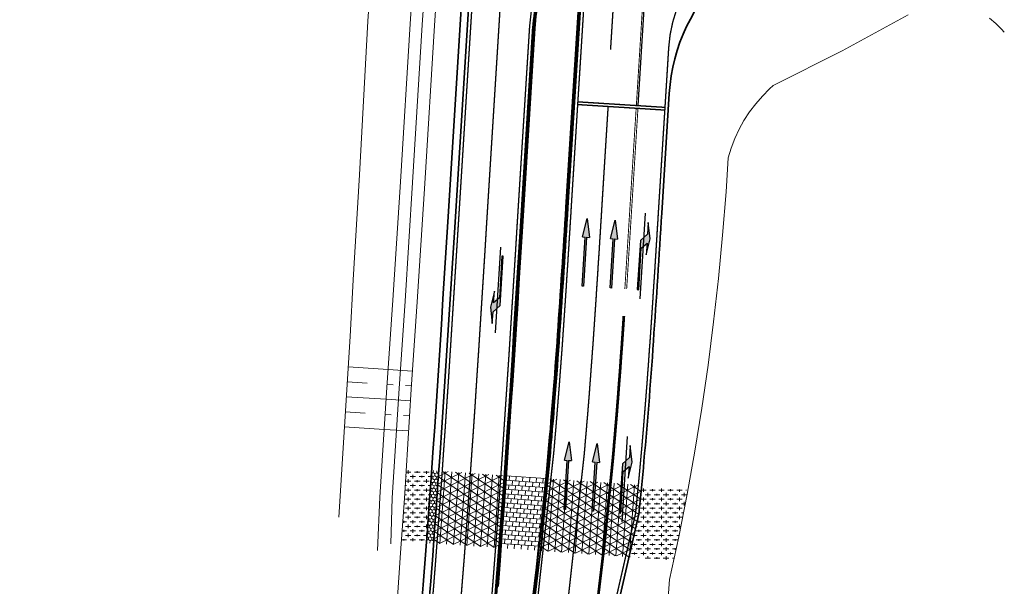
# Model space of a CAD drawing. Header units: metres. Extents: x 116758 to 117229, y 520614 to 524331.
# Tile 3 of 7: x 117101 to 117210, y 521147 to 521210. Entities that reach past the tile are written whole.
import ezdxf

# ---------------------------------------------------------------- set-up
doc = ezdxf.new("R2010")
doc.units = ezdxf.units.M
doc.header["$LTSCALE"] = 0.5
for name, pattern in [('BK MARKERING 1-3 500', [8, 2, -6]), ('BK MARKERING 3-3 500', [12, 6, -6]), ('BK MARKERING 3-9 500', [24, 6, -18]), ('RWSBAND', [0.006, 0.003, -0.003])]:
    doc.linetypes.add(name, pattern=pattern)
for name, color, linetype, lineweight in [('Ns_arceringen', 1, 'Continuous', 18), ('Ns_bermq', 90, 'Continuous', 18), ('Ns_talud', 1, 'Continuous', 18), ('Ns_verharding', 4, 'Continuous', 35), ('Ns_verharding-bermblokken', 4, 'Continuous', 35)]:
    doc.layers.add(name, color=color, linetype=linetype, lineweight=lineweight)
for name, color, linetype in [('Ns_markering', 7, 'Continuous'), ('Ns_markering 0.10 doorgetrokken', 7, 'Continuous'), ('Ns_markering 0.15 doorgetrokken', 7, 'Continuous'), ('Ns_markering 1-3', 7, 'BK MARKERING 1-3 500'), ('Ns_markering 3-3', 7, 'BK MARKERING 3-3 500'), ('Ns_markering 3-9', 7, 'BK MARKERING 3-9 500'), ('Ns_markering pijlen', 7, 'Continuous'), ('SIC-ARCEER-RWS-GRIJS', 3, 'RWSBAND'), ('SIC-BAND-ALG', 3, 'Continuous')]:
    doc.layers.add(name, color=color, linetype=linetype)

# ---------------------------------------------------------------- blocks, each defined once
blk = doc.blocks.new('bubeko linksafpijl')
blk.add_hatch(color=256).paths.add_polyline_path([(-0.375, 7.2), (-0.375, 8.5), (-0.675, 6.7), (-0.375, 4.9), (-0.375, 6.2), (0.225, 5.6), (0.225, 1), (0.375, 1), (0.375, 6.45)])
blk.add_lwpolyline([(0.225, 1), (0.225, 5.6), (-0.375, 6.2), (-0.375, 4.9), (-0.675, 6.7), (-0.375, 8.5), (-0.375, 7.2), (0.375, 6.45), (0.375, 1), (0.225, 1)], close=True)
at = {"layer": 'Defpoints', "color": 7}
blk.add_line((0, 0), (0, 9.5), dxfattribs=at)
blk = doc.blocks.new('50001005')
for p, q in [((0, 0.08), (5.44, 0.08)), ((0, -0.08), (0, 0.08)), ((5.44, 0.39), (7.49, 0)), ((7.49, 0), (5.44, -0.4)), ((5.44, -0.08), (0, -0.08))]:
    blk.add_line(p, q)
for points in [[(5.44, 0.39), (5.44, 0.08)], [(7.42, 0), (7.42, 0), (7.42, 0), (7.42, 0), (7.42, 0), (7.42, 0)], [(7.42, 0), (7.42, 0), (7.42, 0), (7.42, 0), (7.42, 0)], [(7.42, 0), (7.42, 0), (7.42, 0), (7.42, 0), (7.42, 0), (7.42, 0)], [(5.44, -0.08), (5.44, -0.4)]]:
    blk.add_lwpolyline(points)
for points in [[(5.44, 0.08), (5.44, -0.08), (0, 0.08), (0, -0.08)], [(7.49, 0), (5.44, 0.39), (5.44, -0.4)]]:
    blk.add_solid(points)

msp = doc.modelspace()

# ---------------------------------------------------------------- hatches: boundary and pattern name
at = {"layer": 'Ns_arceringen'}
h = msp.add_hatch(dxfattribs=at)
h.set_pattern_fill('PNH_GROENST', color=256, scale=500)
h.set_pattern_definition([(0, (0, 0), (0.5, 0.5), [0.6, -0.4]), (90, (0.3, -0.2), (-2, 1e-16), [0.4, -0.6]), (90, (0.8, 0.3), (-2, 1e-16), [0.4, -0.6]), (90, (1.3, -0.1), (-2, 1e-16), [0.2, -0.8]), (90, (1.8, 0.4), (-2, 1e-16), [0.2, -0.8])])
h.paths.add_polyline_path([(117146.82, 521159.34), (117146.87, 521160.05), (117144.07, 521160.25), (117143.91, 521157.69), (117146.69, 521157.48)])
h.paths.add_polyline_path([(117146.62, 521156.51), (117146.69, 521157.48), (117143.91, 521157.69), (117143.87, 521157.07), (117143.54, 521152.44), (117146.3, 521152.24), (117146.41, 521153.68)])
h.paths.add_polyline_path([(117175.14, 521157.56), (117175.22, 521157.99), (117170.1, 521158.36, -0.001336), (117169.84, 521155.69), (117174.7, 521155.31)])
h.paths.add_polyline_path([(117174.21, 521152.84), (117174.7, 521155.31), (117169.84, 521155.69, -0.000171), (117169.8, 521155.34), (117168.71, 521150.61), (117173.66, 521150.25)])
at = {"layer": 'Ns_arceringen', "transparency": 33554687}
h = msp.add_hatch(dxfattribs=at)
h.set_pattern_fill('BK-T-6-KANT', color=256, scale=1.5)
h.set_pattern_definition([(85.83, (117146.30074, 521152.21403), (-0.1697986, 0.3507754), [0.225, -0.45]), (205.83, (117146.30074, 521152.21403), (-0.218881, -0.3224376), [0.225, -0.45]), (145.83, (117146.30074, 521152.21403), (-0.3886797, 0.028338), [-0.45, 0.225])])
h.paths.add_polyline_path([(117147.62, 521159.28), (117147.68, 521160.12), (117146.88, 521160.18), (117146.82, 521159.34), (117146.62, 521156.51), (117146.41, 521153.68), (117146.3, 521152.2), (117147.1, 521152.14), (117147.21, 521153.62), (117147.42, 521156.45)])
at = {"layer": 'Ns_arceringen'}
h = msp.add_hatch(dxfattribs=at)
h.set_pattern_fill('PNH_ASFALT', color=256, scale=500, angle=100)
h.set_pattern_definition([(205.83, (117146.3007, 521152.214), (0.326778, -0.675068), []), (265.83, (117146.3007, 521152.214), (0.748015, -0.054536), []), (325.83, (117146.3007, 521152.214), (0.421237, 0.620532), [])])
h.paths.add_polyline_path([(117154.85, 521158.77), (117154.91, 521159.61), (117147.68, 521160.12), (117147.62, 521159.28), (117147.42, 521156.45), (117147.21, 521153.62), (117147.1, 521152.14), (117154.33, 521151.63), (117154.44, 521153.08), (117154.65, 521155.93)])
h.paths.add_polyline_path([(117170.12, 521158.55), (117159.74, 521159.27, -0.004058), (117158.91, 521151.31), (117168.72, 521150.63), (117169.8, 521155.34, 0.001598)])
h = msp.add_hatch(dxfattribs=at)
h.set_pattern_fill('PNH-KLINKERS', color=256, scale=5)
h.set_pattern_definition([(85.83, (117146.30074, 521152.21403), (-0.33765, 0.525944), [0.5, -0.5]), (175.83, (117146.30074, 521152.21403), (-0.036357, -0.498676), [])])
edge = h.paths.add_edge_path()
edge.add_arc((116668.82, 521206.38), 492.95, 353.5878, 354.5182)
edge.add_line((117159.51, 521159.29), (117155.14, 521159.6))
edge.add_line((117155.14, 521159.6), (117155.08, 521158.75))
edge.add_line((117155.08, 521158.75), (117154.87, 521155.91))
edge.add_line((117154.87, 521155.91), (117154.66, 521153.07))
edge.add_line((117154.66, 521153.07), (117154.55, 521151.62))
edge.add_line((117154.55, 521151.62), (117158.69, 521151.33))

# ---------------------------------------------------------------- linework, layer by layer
at = {"layer": 'Ns_bermq'}
for points in [[(117172.99, 521145.59), (117173.2, 521148.13), (117173.2, 521148.13), (117173.2, 521148.13), (117173.2, 521148.13), (117174.21, 521152.84), (117175.14, 521157.56), (117175.99, 521162.3), (117176.76, 521167.06), (117177.46, 521171.82), (117178.07, 521176.6), (117178.61, 521181.39), (117179.06, 521186.18), (117179.44, 521190.99), (117179.68, 521194.73), (117179.68, 521194.73), (117179.68, 521194.73), (117179.68, 521194.73), (117180, 521195.81), (117180.4, 521196.87), (117180.88, 521197.89), (117181.42, 521198.87), (117182.04, 521199.82), (117182.72, 521200.71), (117183.46, 521201.56), (117184.26, 521202.35), (117184.66, 521202.71), (117184.66, 521202.71), (117192.28, 521206.57), (117199.56, 521210.52)], [(117208.57, 521210.17), (117209.27, 521209.59), (117209.91, 521208.96), (117210.21, 521208.63), (117210.21, 521208.63)], [(117141.9, 521128), (117143.44, 521151.06)]]:
    msp.add_lwpolyline(points, dxfattribs=at)
at = {"layer": 'Ns_markering', "flags": 128}
msp.add_lwpolyline([(117169.72, 521200.5), (117171.06, 521221.91)], dxfattribs=at)
at = {"layer": 'Ns_markering 0.10 doorgetrokken', "const_width": 0.1, "flags": 128}
for points in [[(117169.52, 521200.51), (117170.86, 521221.92)], [(117169.72, 521200.5), (117171.06, 521221.91)], [(117168.25, 521180.25), (117169.5, 521200.21)], [(117168.45, 521180.24), (117169.7, 521200.2)]]:
    msp.add_lwpolyline(points, dxfattribs=at)
at = {"layer": 'Ns_markering 0.15 doorgetrokken', "transparency": 33554687, "const_width": 0.15, "flags": 128}
msp.add_lwpolyline([(117151.75, 521104.56, 0.029495), (117160.38, 521162.1), (117160.46, 521162.97), (117160.53, 521163.84), (117160.61, 521164.71), (117160.68, 521165.58), (117160.75, 521166.45), (117160.82, 521167.32), (117160.89, 521168.19), (117160.96, 521169.06), (117161.03, 521169.93), (117161.09, 521170.81), (117161.16, 521171.68), (117161.22, 521172.55), (117161.29, 521173.43), (117161.35, 521174.3), (117161.41, 521175.18), (117161.47, 521176.05), (117161.53, 521176.93), (117161.59, 521177.81), (117161.65, 521178.68), (117161.71, 521179.56), (117161.77, 521180.44), (117161.82, 521181.31), (117161.88, 521182.19), (117161.94, 521183.07), (117161.99, 521183.95), (117162.05, 521184.83), (117162.1, 521185.71), (117162.16, 521186.59), (117162.21, 521187.47), (117162.27, 521188.35), (117162.32, 521189.23), (117164.44, 521223.02)], format="xyb", dxfattribs=at)
at = {"layer": 'Ns_markering 0.15 doorgetrokken', "transparency": 33554687, "flags": 128}
msp.add_lwpolyline([(117153.4, 521144.58, 0.15, 0.15, 0), (117153.63, 521147.42, 0.15, 0.15, 0), (117153.85, 521150.27, 0.15, 0.15, 0), (117154.07, 521153.11, 0.15, 0.15, 0), (117154.27, 521155.95, 0.15, 0.15, 0), (117154.48, 521158.8, 0.15, 0.15, 0), (117154.68, 521161.64, 0.15, 0.15, 0), (117154.87, 521164.48, 0.15, 0.15, 0), (117155.06, 521167.32, 0.15, 0.15, 0), (117155.25, 521170.16, 0.15, 0.15, 0), (117155.44, 521172.99, 0.15, 0.15, 0), (117155.62, 521175.83, 0.15, 0.15, 0), (117155.8, 521178.67, 0.15, 0.15, 0), (117155.98, 521181.51, 0.15, 0.15, 0), (117156.16, 521184.34, 0.15, 0.15, 0), (117156.33, 521187.18, 0.15, 0.15, 0), (117157.72, 521209.28, 0.15, 0.127, -0.198781), (117164.44, 521223.02, 0.15, 0.127, -0.198781)], format="xyseb", dxfattribs=at)
at = {"layer": 'Ns_markering 0.15 doorgetrokken', "const_width": 0.15, "flags": 128}
msp.add_lwpolyline([(117172.67, 521200.01), (117173.1, 521206.93, -0.397015), (117188.12, 521221), (117199.43, 521220.96)], format="xyb", dxfattribs=at)
at = {"layer": 'Ns_markering 0.15 doorgetrokken', "transparency": 33554687, "const_width": 0.15}
for points in [[(117163.04, 521200.62), (117172.67, 521200.01)], [(117163.05, 521200.92), (117172.69, 521200.31)]]:
    msp.add_lwpolyline(points, dxfattribs=at)
at = {"layer": 'Ns_markering 1-3', "transparency": 33554687, "flags": 128}
for points, const_width in [([(117147.67, 521073.58, 0.013884), (117154.3, 521100.37, 0.031298), (117163.74, 521161.8), (117163.82, 521162.67), (117163.89, 521163.54), (117163.97, 521164.42), (117164.04, 521165.29), (117164.12, 521166.17), (117164.19, 521167.05), (117164.26, 521167.92), (117164.33, 521168.8), (117164.39, 521169.68), (117164.46, 521170.55), (117164.52, 521171.43), (117164.59, 521172.31), (117164.65, 521173.18), (117164.72, 521174.06), (117164.78, 521174.94), (117164.84, 521175.82), (117164.9, 521176.7), (117164.96, 521177.58), (117165.02, 521178.46), (117165.08, 521179.34), (117165.13, 521180.21), (117165.19, 521181.09), (117165.25, 521181.97), (117165.3, 521182.85), (117165.36, 521183.73), (117165.42, 521184.61), (117165.47, 521185.5), (117165.53, 521186.38), (117165.58, 521187.26), (117165.64, 521188.14), (117165.69, 521189.02), (117166.4, 521200.41)], 0.15), ([(117163.47, 521132.56, 0.014578), (117166.93, 521161.51), (117167.01, 521162.39), (117167.08, 521163.27), (117167.16, 521164.15), (117167.23, 521165.03), (117167.31, 521165.91), (117167.38, 521166.79), (117167.45, 521167.67), (117167.52, 521168.55), (117167.58, 521169.43), (117167.65, 521170.31), (117167.72, 521171.19), (117167.78, 521172.07), (117167.84, 521172.96), (117167.91, 521173.84), (117167.97, 521174.72), (117168.03, 521175.6), (117168.09, 521176.48), (117168.14, 521177.25)], 0.3)]:
    msp.add_lwpolyline(points, format="xyb", dxfattribs=dict(at, const_width=const_width))
at = {"layer": 'Ns_markering 3-3', "transparency": 33554687, "const_width": 0.15, "flags": 128}
msp.add_lwpolyline([(117101.41, 520954.23), (117102.15, 520956.21), (117102.89, 520958.2), (117103.64, 520960.18), (117104.38, 520962.16), (117105.12, 520964.15), (117105.86, 520966.13), (117106.6, 520968.12), (117107.33, 520970.1), (117108.07, 520972.09), (117108.8, 520974.07), (117109.53, 520976.06), (117110.25, 520978.05), (117110.98, 520980.04), (117111.7, 520982.03), (117112.41, 520984.02), (117113.13, 520986.02), (117113.84, 520988.01), (117114.54, 520990.01), (117115.24, 520992), (117115.94, 520994), (117116.63, 520996), (117117.31, 520998.01), (117117.99, 521000.01), (117118.67, 521002.02), (117119.34, 521004.03), (117120, 521006.04), (117120.66, 521008.05), (117121.3, 521010.07), (117121.95, 521012.08), (117122.58, 521014.1), (117123.21, 521016.13, 0.039119), (117142.02, 521099.96), (117142.41, 521102.77), (117142.79, 521105.59), (117143.16, 521108.4), (117143.52, 521111.22), (117143.86, 521114.03), (117144.19, 521116.85), (117144.51, 521119.67), (117144.81, 521122.49), (117145.11, 521125.32), (117145.4, 521128.14), (117145.67, 521130.97), (117145.94, 521133.79), (117146.2, 521136.62), (117146.45, 521139.45), (117146.69, 521142.27), (117146.92, 521145.1), (117147.15, 521147.93), (117147.37, 521150.76), (117147.58, 521153.59), (117147.79, 521156.42), (117148, 521159.26), (117148.19, 521162.09), (117148.39, 521164.92), (117148.58, 521167.75), (117148.77, 521170.58), (117148.95, 521173.42), (117149.13, 521176.25), (117149.31, 521179.08), (117149.49, 521181.92), (117149.67, 521184.75), (117149.85, 521187.58), (117163.77, 521410.2), (117168.67, 521488.59), (117168.78, 521490.34), (117168.89, 521492.09), (117169, 521493.84), (117169.11, 521495.59), (117169.22, 521497.34), (117169.32, 521499.1), (117169.42, 521500.85), (117169.53, 521502.6), (117169.63, 521504.35), (117169.72, 521506.1), (117169.81, 521507.86), (117169.91, 521509.61), (117169.99, 521511.36), (117170.07, 521513.11), (117170.15, 521514.87), (117170.23, 521516.62), (117170.3, 521518.37), (117170.36, 521520.13), (117170.42, 521521.88), (117170.48, 521523.63), (117170.52, 521525.39), (117170.57, 521527.14), (117170.6, 521528.9), (117170.63, 521530.65), (117170.65, 521532.4), (117170.67, 521534.16), (117170.68, 521535.91), (117170.67, 521537.67), (117170.67, 521539.42), (117170.65, 521541.18), (117170.62, 521542.93, 0.044598), (117164.18, 521603.11), (117163.83, 521604.83), (117163.48, 521606.54), (117163.12, 521608.26), (117162.74, 521609.98), (117162.37, 521611.69), (117161.98, 521613.4), (117161.59, 521615.11), (117161.19, 521616.82), (117160.78, 521618.53), (117160.37, 521620.23), (117159.95, 521621.94), (117159.53, 521623.64), (117159.1, 521625.34), (117158.66, 521627.04), (117158.22, 521628.74), (117157.78, 521630.44), (117157.33, 521632.13), (117156.88, 521633.83), (117156.42, 521635.52), (117155.96, 521637.22), (117155.5, 521638.91), (117155.04, 521640.6), (117154.57, 521642.29), (117154.1, 521643.98), (117153.63, 521645.67), (117153.15, 521647.36), (117152.68, 521649.05), (117152.2, 521650.74), (117151.73, 521652.43), (117151.25, 521654.12), (117150.77, 521655.81), (117147.1, 521669.39)], format="xyb", dxfattribs=at)
at = {"layer": 'Ns_markering 3-3', "transparency": 33554687, "flags": 128}
msp.add_lwpolyline([(117107.54, 520951.93, 0.15, 0.15, 0), (117132.33, 521018.07, 0.15, 0.15, 0), (117132.64, 521018.9, 0.15, 0.15, 0), (117132.95, 521019.73, 0.15, 0.15, 0), (117133.26, 521020.55, 0.15, 0.15, 0), (117133.57, 521021.38, 0.15, 0.15, 0), (117133.88, 521022.21, 0.15, 0.15, 0), (117134.19, 521023.03, 0.15, 0.15, 0), (117134.49, 521023.86, 0.15, 0.15, 0), (117134.8, 521024.69, 0.15, 0.15, 0), (117135.11, 521025.52, 0.15, 0.15, 0), (117135.42, 521026.35, 0.15, 0.15, 0), (117135.73, 521027.17, 0.15, 0.15, 0), (117136.03, 521028, 0.15, 0.15, 0), (117136.34, 521028.83, 0.15, 0.15, 0), (117136.64, 521029.66, 0.15, 0.15, 0), (117136.95, 521030.49, 0.15, 0.15, 0), (117137.25, 521031.32, 0.15, 0.15, 0), (117137.56, 521032.15, 0.15, 0.15, 0), (117137.86, 521032.98, 0.15, 0.15, 0), (117138.16, 521033.81, 0.15, 0.15, 0), (117138.46, 521034.64, 0.15, 0.15, 0), (117138.76, 521035.47, 0.15, 0.15, 0), (117139.06, 521036.3, 0.15, 0.15, 0), (117139.36, 521037.13, 0.15, 0.15, 0), (117139.66, 521037.96, 0.15, 0.15, 0), (117139.95, 521038.79, 0.15, 0.15, 0), (117140.25, 521039.63, 0.15, 0.15, 0), (117140.54, 521040.46, 0.15, 0.15, 0), (117140.83, 521041.29, 0.15, 0.15, 0), (117141.12, 521042.13, 0.15, 0.15, 0), (117141.41, 521042.96, 0.15, 0.15, 0), (117141.7, 521043.8, 0.15, 0.15, 0.039943), (117161.54, 521121.06, 0.15, 0.15, 0), (117169.43, 521155.4, 0.15, 0.15, 0.002909), (117169.99, 521161.23, 0.15, 0.15, 0), (117170.07, 521162.12, 0.15, 0.15, 0), (117170.15, 521163, 0.15, 0.15, 0), (117170.22, 521163.89, 0.15, 0.15, 0), (117170.3, 521164.77, 0.15, 0.15, 0), (117170.37, 521165.66, 0.15, 0.15, 0), (117170.44, 521166.54, 0.15, 0.15, 0), (117170.51, 521167.43, 0.15, 0.15, 0), (117170.58, 521168.31, 0.15, 0.15, 0), (117170.65, 521169.2, 0.15, 0.15, 0), (117170.72, 521170.08, 0.15, 0.15, 0), (117170.78, 521170.97, 0.15, 0.15, 0), (117170.85, 521171.85, 0.15, 0.15, 0), (117170.91, 521172.74, 0.15, 0.15, 0), (117170.97, 521173.62, 0.15, 0.15, 0), (117171.04, 521174.5, 0.15, 0.15, 0), (117171.1, 521175.39, 0.15, 0.15, 0), (117171.16, 521176.27, 0.15, 0.15, 0), (117171.22, 521177.15, 0.15, 0.15, 0), (117171.28, 521178.04, 0.15, 0.15, 0), (117171.34, 521178.92, 0.15, 0.15, 0), (117171.39, 521179.8, 0.15, 0.15, 0), (117171.45, 521180.69, 0.15, 0.15, 0), (117171.51, 521181.57, 0.15, 0.15, 0), (117171.57, 521182.45, 0.15, 0.15, 0), (117171.62, 521183.34, 0.15, 0.15, 0), (117171.68, 521184.22, 0.15, 0.15, 0), (117171.73, 521185.1, 0.15, 0.15, 0), (117171.79, 521185.98, 0.15, 0.15, 0), (117171.84, 521186.86, 0.15, 0.15, 0), (117171.9, 521187.75, 0.15, 0.15, 0), (117171.95, 521188.63, 0.15, 0.15, 0), (117172.67, 521200.01, 0, 0, 0)], format="xyseb", dxfattribs=at)
at = {"layer": 'Ns_markering 3-9', "transparency": 33554687, "const_width": 0.15, "flags": 128}
for points in [[(117166.67, 521206.7), (117170.17, 521262.67), (117170.3, 521264.65), (117170.42, 521266.63), (117170.54, 521268.61), (117170.67, 521270.59), (117170.79, 521272.57), (117170.91, 521274.55), (117171.03, 521276.53), (117171.15, 521278.51), (117171.26, 521280.49), (117171.38, 521282.47), (117171.49, 521284.44), (117171.6, 521286.42), (117171.71, 521288.4), (117171.82, 521290.38), (117171.92, 521292.36), (117172.02, 521294.33), (117172.12, 521296.31), (117172.21, 521298.29), (117172.3, 521300.27), (117172.39, 521302.24), (117172.47, 521304.22), (117172.55, 521306.2), (117172.62, 521308.17), (117172.69, 521310.15), (117172.76, 521312.13), (117172.82, 521314.1), (117172.87, 521316.08), (117172.92, 521318.06), (117172.97, 521320.03), (117173.01, 521322.01), (117173.04, 521323.98, 0.009682), (117172.93, 521349.03), (117172.91, 521349.94), (117172.89, 521350.86), (117172.86, 521351.77), (117172.84, 521352.68), (117172.81, 521353.6), (117172.78, 521354.51), (117172.75, 521355.43), (117172.72, 521356.34), (117172.69, 521357.25), (117172.66, 521358.17), (117172.63, 521359.08), (117172.59, 521360), (117172.56, 521360.91), (117172.52, 521361.83), (117172.38, 521365.54)], [(117142.79, 521084.77, 0.006752), (117145.11, 521099.52), (117145.51, 521102.34), (117145.89, 521105.17), (117146.26, 521108), (117146.62, 521110.83), (117146.96, 521113.66), (117147.29, 521116.5), (117147.61, 521119.33), (117147.92, 521122.16), (117148.22, 521125), (117148.51, 521127.83), (117148.78, 521130.67), (117149.05, 521133.5), (117149.31, 521136.34), (117149.56, 521139.18), (117149.8, 521142.01), (117150.04, 521144.85), (117150.26, 521147.69), (117150.49, 521150.52), (117150.7, 521153.36), (117150.91, 521156.2), (117151.11, 521159.03), (117151.31, 521161.87), (117151.51, 521164.71), (117151.7, 521167.54), (117151.88, 521170.38), (117152.07, 521173.21), (117152.25, 521176.05), (117152.43, 521178.88), (117152.61, 521181.72), (117152.79, 521184.55), (117152.96, 521187.39), (117157.22, 521255.48)]]:
    msp.add_lwpolyline(points, format="xyb", dxfattribs=at)
at = {"layer": 'Ns_talud', "transparency": 33554687}
for p, q in [((117137.65, 521171.63), (117142.06, 521171.35)), ((117142.06, 521171.35), (117144.77, 521171.16)), ((117137.55, 521169.97), (117139.75, 521169.83)), ((117141.96, 521169.69), (117142.63, 521169.65)), ((117143.98, 521169.56), (117144.65, 521169.52)), ((117137.44, 521168.31), (117141.85, 521168.04)), ((117141.85, 521168.04), (117144.55, 521167.87)), ((117137.34, 521166.66), (117139.54, 521166.52)), ((117141.75, 521166.38), (117142.42, 521166.34)), ((117143.77, 521166.25), (117144.44, 521166.21)), ((117137.23, 521165), (117141.64, 521164.72)), ((117141.64, 521164.72), (117144.34, 521164.55))]:
    msp.add_line(p, q, dxfattribs=at)
at = {"layer": 'Ns_talud', "transparency": 33554687, "flags": 128}
for points in [[(117136.61, 521155.02), (117137.86, 521174.97), (117138.22, 521181.26), (117138.89, 521192.85), (117139.84, 521209.83), (117140.71, 521222.44), (117142.01, 521242.82), (117143.19, 521263.36), (117144.41, 521282.26), (117144.69, 521287.38), (117145.35, 521299.01), (117146.43, 521315.6), (117147.31, 521328.18), (117147.94, 521339.46), (117148.62, 521349.82), (117148.88, 521352.51), (117149.62, 521364.38)], [(117140.9, 521151.33), (117141.17, 521157.23), (117141.93, 521169.33), (117142.6, 521178.99), (117143.43, 521192.07), (117144.5, 521209.53), (117145.37, 521222.13), (117146.67, 521242.54), (117147.85, 521263.08), (117149.07, 521281.98), (117149.36, 521287.11), (117150.01, 521298.72), (117151.09, 521315.28), (117151.98, 521327.88), (117152.6, 521339.17), (117153.28, 521349.44), (117153.32, 521349.79), (117153.32, 521349.79)], [(117142.36, 521152.06), (117142.52, 521157.15), (117143.28, 521169.24), (117143.95, 521178.9), (117144.78, 521191.99), (117145.85, 521209.44), (117146.71, 521222.04), (117148.02, 521242.46), (117149.2, 521263), (117150.41, 521281.89), (117150.7, 521287.04), (117151.36, 521298.64), (117152.43, 521315.19), (117153.32, 521327.8), (117153.95, 521339.09), (117154.62, 521349.31), (117154.66, 521349.61)], [(117143.44, 521151.06), (117143.87, 521157.07), (117144.63, 521169.15), (117145.29, 521178.81), (117146.12, 521191.9), (117147.19, 521209.36), (117148.06, 521221.95), (117149.37, 521242.37), (117150.54, 521262.92), (117151.76, 521281.81), (117152.05, 521286.96), (117152.71, 521298.56), (117153.78, 521315.1), (117154.67, 521327.71), (117155.3, 521339.01), (117155.97, 521349.18), (117156, 521349.44)]]:
    msp.add_lwpolyline(points, dxfattribs=at)
at = {"layer": 'Ns_verharding', "transparency": 33554687, "flags": 128}
for points in [[(117146.55, 521145.13), (117146.78, 521147.96), (117147, 521150.79), (117147.21, 521153.62), (117147.42, 521156.45), (117147.62, 521159.28), (117147.82, 521162.11), (117148.01, 521164.94), (117148.2, 521167.78), (117148.39, 521170.61), (117148.58, 521173.44), (117148.76, 521176.27), (117148.94, 521179.11), (117149.12, 521181.94), (117149.29, 521184.77), (117149.47, 521187.61), (117163.4, 521410.23), (117168.3, 521488.61)], [(117158.09, 521209.27), (117156.71, 521187.15), (117156.53, 521184.32), (117156.35, 521181.48), (117156.17, 521178.65), (117155.99, 521175.81), (117155.81, 521172.97), (117155.63, 521170.13), (117155.44, 521167.29), (117155.25, 521164.45), (117155.05, 521161.61), (117154.85, 521158.77), (117154.65, 521155.93), (117154.44, 521153.08), (117154.22, 521150.24), (117154, 521147.39), (117153.77, 521144.55)], [(117161.9, 521120.99), (117169.8, 521155.34)]]:
    msp.add_lwpolyline(points, dxfattribs=at)
at = {"layer": 'Ns_verharding', "flags": 128}
msp.add_lwpolyline([(117169.8, 521155.34, 0.00292), (117170.36, 521161.2), (117170.44, 521162.08), (117170.52, 521162.97), (117170.6, 521163.86), (117170.67, 521164.74), (117170.74, 521165.63), (117170.82, 521166.51), (117170.89, 521167.4), (117170.96, 521168.28), (117171.02, 521169.17), (117171.09, 521170.05), (117171.16, 521170.94), (117171.22, 521171.82), (117171.29, 521172.71), (117171.35, 521173.59), (117171.41, 521174.48), (117171.47, 521175.36), (117171.53, 521176.24), (117171.59, 521177.13), (117171.65, 521178.01), (117171.71, 521178.9), (117171.77, 521179.78), (117171.83, 521180.66), (117171.88, 521181.55), (117171.94, 521182.43), (117172, 521183.31), (117172.05, 521184.19), (117172.11, 521185.08), (117172.16, 521185.96), (117172.22, 521186.84), (117172.27, 521187.72), (117172.33, 521188.6), (117173.16, 521201.85, -0.397015), (117193.19, 521220.6)], format="xyb", dxfattribs=at)
at = {"layer": 'Ns_verharding', "transparency": 33554687, "flags": 128}
for points in [[(117159.73, 521215.86, 0.088079), (117158.08, 521209.07)], [(117151.38, 521104.63, 0.029501), (117160.01, 521162.13), (117160.08, 521163), (117160.16, 521163.87), (117160.23, 521164.74), (117160.31, 521165.61), (117160.38, 521166.48), (117160.45, 521167.35), (117160.52, 521168.22), (117160.59, 521169.09), (117160.65, 521169.96), (117160.72, 521170.83), (117160.79, 521171.71), (117160.85, 521172.58), (117160.91, 521173.45), (117160.98, 521174.33), (117161.04, 521175.21), (117161.1, 521176.08), (117161.16, 521176.96), (117161.22, 521177.83), (117161.28, 521178.71), (117161.33, 521179.58), (117161.39, 521180.46), (117161.45, 521181.34), (117161.51, 521182.22), (117161.56, 521183.09), (117161.62, 521183.97), (117161.67, 521184.85), (117161.73, 521185.73), (117161.78, 521186.61), (117161.84, 521187.49), (117161.89, 521188.37), (117161.95, 521189.25), (117163.56, 521214.93, 0.837916)]]:
    msp.add_lwpolyline(points, format="xyb", dxfattribs=at)
at = {"layer": 'Ns_verharding-bermblokken', "transparency": 33554687, "flags": 128}
msp.add_lwpolyline([(117145.75, 521145.2), (117145.98, 521148.03), (117146.2, 521150.85), (117146.41, 521153.68), (117146.62, 521156.51), (117146.82, 521159.34), (117147.02, 521162.17), (117147.22, 521165), (117147.41, 521167.83), (117147.59, 521170.66), (117147.78, 521173.49), (117147.96, 521176.32), (117148.14, 521179.16), (117148.32, 521181.99), (117148.5, 521184.82), (117148.67, 521187.66), (117162.6, 521410.28), (117167.5, 521488.66)], dxfattribs=at)
at = {"layer": 'SIC-ARCEER-RWS-GRIJS', "linetype": 'RWSBAND', "ltscale": 1000, "const_width": 0.225, "flags": 128}
msp.add_lwpolyline([(117158.19, 521209.06), (117156.82, 521187.15), (117156.64, 521184.31), (117156.46, 521181.48), (117156.29, 521178.64), (117156.11, 521175.8), (117155.92, 521172.96), (117155.74, 521170.12), (117155.55, 521167.29), (117155.36, 521164.45), (117155.16, 521161.6), (117154.97, 521158.76), (117154.76, 521155.92), (117154.55, 521153.07), (117154.34, 521150.23), (117154.11, 521147.38), (117153.89, 521144.54), (117153.65, 521141.69), (117153.41, 521138.84), (117153.16, 521135.99), (117152.9, 521133.15), (117152.63, 521130.3), (117152.35, 521127.45), (117152.06, 521124.6), (117151.76, 521121.75), (117151.45, 521118.9), (117151.13, 521116.05), (117150.8, 521113.21), (117150.45, 521110.36), (117150.09, 521107.51), (117149.72, 521104.66), (117149.33, 521101.82), (117148.93, 521098.98, -0.017451), (117142.08, 521060.72, 0.9578), (117143.31, 521060.4, 0.005055), (117146.16, 521070.03), (117151.27, 521104.65, 0.029503), (117159.89, 521162.14), (117159.97, 521163.01), (117160.05, 521163.88), (117160.12, 521164.75), (117160.19, 521165.62), (117160.27, 521166.49), (117160.34, 521167.36), (117160.41, 521168.23), (117160.47, 521169.1), (117160.54, 521169.97), (117160.61, 521170.84), (117160.67, 521171.71), (117160.74, 521172.59), (117160.8, 521173.46), (117160.86, 521174.34), (117160.92, 521175.21), (117160.99, 521176.09), (117161.05, 521176.96), (117161.1, 521177.84), (117161.16, 521178.71), (117161.22, 521179.59), (117161.28, 521180.47), (117161.34, 521181.35), (117161.39, 521182.22), (117161.45, 521183.1), (117161.51, 521183.98), (117161.56, 521184.86), (117161.62, 521185.74), (117161.67, 521186.62), (117161.73, 521187.5), (117161.78, 521188.38), (117161.84, 521189.26), (117163.44, 521214.94, 0.837916), (117159.83, 521215.82, 0.088079)], format="xyb", close=True, dxfattribs=at)
at = {"layer": 'SIC-BAND-ALG', "linetype": 'Continuous'}
for points in [[(117159.93, 521215.77, 0.088079), (117158.3, 521209.05), (117156.93, 521187.14), (117156.75, 521184.3), (117156.58, 521181.47), (117156.4, 521178.63), (117156.22, 521175.79), (117156.03, 521172.96), (117155.85, 521170.12), (117155.66, 521167.28), (117155.47, 521164.44), (117155.28, 521161.6), (117155.08, 521158.75), (117154.87, 521155.91), (117154.66, 521153.07), (117154.45, 521150.22), (117154.23, 521147.37)], [(117151.16, 521104.67, 0.029504), (117159.78, 521162.15), (117159.86, 521163.02), (117159.93, 521163.89), (117160.01, 521164.76), (117160.08, 521165.63), (117160.15, 521166.5), (117160.22, 521167.37), (117160.29, 521168.24), (117160.36, 521169.11), (117160.43, 521169.98), (117160.5, 521170.85), (117160.56, 521171.72), (117160.62, 521172.6), (117160.69, 521173.47), (117160.75, 521174.35), (117160.81, 521175.22), (117160.87, 521176.1), (117160.93, 521176.97), (117160.99, 521177.85), (117161.05, 521178.72), (117161.11, 521179.6), (117161.17, 521180.48), (117161.22, 521181.35), (117161.28, 521182.23), (117161.34, 521183.11), (117161.39, 521183.99), (117161.45, 521184.87), (117161.5, 521185.75), (117161.56, 521186.63), (117161.61, 521187.51), (117161.67, 521188.39), (117161.72, 521189.27), (117163.33, 521214.95, 0.837916)]]:
    msp.add_lwpolyline(points, format="xyb", dxfattribs=at)

# ---------------------------------------------------------------- block references
at = {"layer": 'Ns_markering pijlen', "transparency": 33554687, "xscale": -1}
for p, rotation in [((117169.94, 521179.14), 356.4206347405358), ((117154.5, 521184.87), 176.4122869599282), ((117167.95, 521154.46), 356.4206347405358)]:
    msp.add_blockref('bubeko linksafpijl', p, dxfattribs=dict(at, rotation=rotation))
at = {"layer": 'Ns_markering pijlen', "lineweight": 20, "rotation": 86.39790963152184}
for p in [(117163.6, 521180.54), (117166.7, 521180.35), (117161.61, 521155.86), (117164.72, 521155.67)]:
    msp.add_blockref('50001005', p, dxfattribs=at)

doc.saveas('drawing.dxf')
